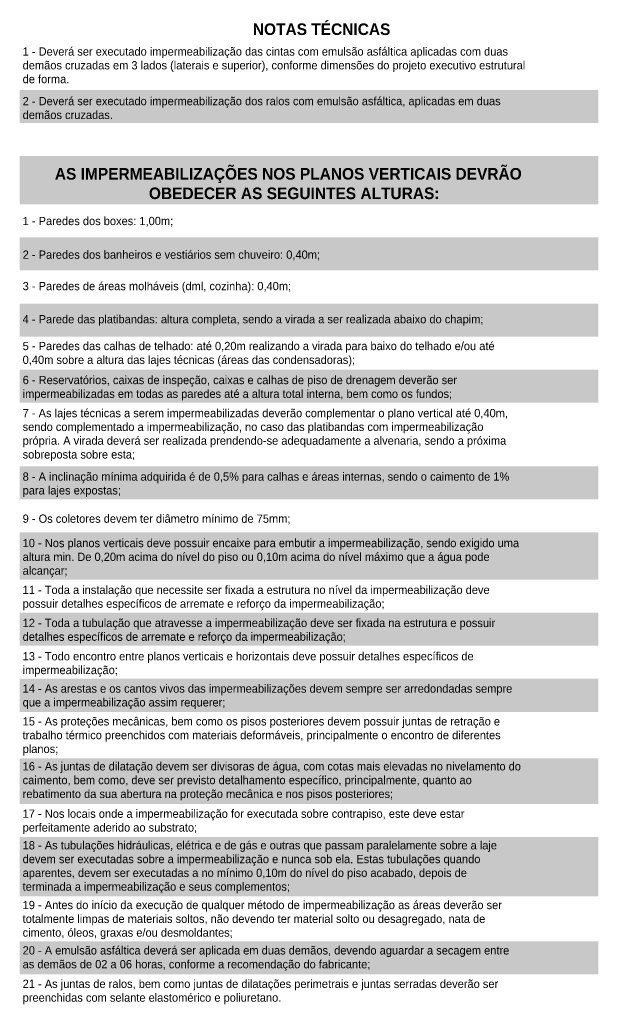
# Model space of a CAD drawing. Header units: millimetres. Extents: x 5980700 to 6194397, y -12939 to 2351883.
# Tile 1 of 124: x 5998376 to 6015876, y 459 to 30229. Entities that reach past the tile are written whole.
import ezdxf

# ---------------------------------------------------------------- set-up
doc = ezdxf.new("R2010")
doc.units = ezdxf.units.MM
doc.layers.add('A-DETL-GENF', color=92, linetype='Continuous', lineweight=50)
doc.layers.add('G-ANNO-TEXT', color=231, linetype='Continuous', lineweight=9)
doc.styles.add('Century Gothic_1', font='GOTHIC.TTF', dxfattribs={"height": 250})
doc.styles.add('Century Gothic_B', font='GOTHICB.TTF', dxfattribs={"height": 350})

msp = doc.modelspace()

# ---------------------------------------------------------------- hatches: boundary and pattern name
at = {"layer": 'A-DETL-GENF'}
for color, points in [(254, [(6015876, 27106), (6015876, 28106), (5998376, 28106), (5998376, 27106)]), (8, [(6015876, 24645), (6015876, 26111), (5998376, 26111), (5998376, 24645)]), (254, [(6015876, 22646), (6015876, 23646), (5998376, 23646), (5998376, 22646)]), (254, [(6015876, 20646), (6015876, 21646), (5998376, 21646), (5998376, 20646)]), (254, [(6015876, 18646), (6015876, 19646), (5998376, 19646), (5998376, 18646)]), (254, [(6015876, 15726), (6015876, 16726), (5998376, 16726), (5998376, 15726)]), (254, [(6015876, 13301), (6015876, 14726), (5998376, 14726), (5998376, 13301)]), (254, [(6015876, 11301), (6015876, 12301), (5998376, 12301), (5998376, 11301)]), (254, [(6015876, 9301), (6015876, 10301), (5998376, 10301), (5998376, 9301)]), (254, [(6015876, 6520), (6015876, 7901), (5998376, 7901), (5998376, 6520)]), (254, [(6015876, 3728), (6015876, 5521), (5998376, 5521), (5998376, 3728)]), (254, [(6015876, 1366), (6015876, 2366), (5998376, 2366), (5998376, 1366)])]:
    msp.add_hatch(color=color, dxfattribs=at).paths.add_polyline_path(points)

# ---------------------------------------------------------------- texts
at = {"layer": 'G-ANNO-TEXT', "color": 7, "attachment_point": 1}
for s, insert, char_height, width, style in [('NOTAS TÉCNICAS', (6005427, 30116), 350, 4986.5, 'Century Gothic_B'), ('1 - Deverá ser executado impermeabilização das cintas com emulsão asfáltica aplicadas com duas ', (5998465, 29393), 250, 20916.03, 'Century Gothic_1'), ('demãos cruzadas em 3 lados (laterais e superior), conforme dimensões do projeto executivo estrutural ', (5998465, 28976), 250, 21204.63, 'Century Gothic_1'), ('de forma.', (5998465, 28559), 250, 2028.27, 'Century Gothic_1'), ('2 - Deverá ser executado impermeabilização dos ralos com emulsão asfáltica, aplicadas em duas ', (5998465, 27893), 250, 20483.12, 'Century Gothic_1'), ('demãos cruzadas.', (5998465, 27476), 250, 3808.02, 'Century Gothic_1'), ('AS IMPERMEABILIZAÇÕES NOS PLANOS VERTICAIS DEVRÃO ', (5999439, 25744), 350, 16995.78, 'Century Gothic_B'), ('OBEDECER AS SEGUINTES ALTURAS:', (6002283, 25155), 350, 9924.89, 'Century Gothic_B'), ('1 - Paredes dos boxes: 1,00m;', (5998465, 24268), 250, 6028.69, 'Century Gothic_1'), ('2 - Paredes dos banheiros e vestiários sem chuveiro: 0,40m;', (5998465, 23251), 250, 12105.48, 'Century Gothic_1'), ('3 - Paredes de áreas molháveis (dml, cozinha): 0,40m;', (5998465, 22300), 250, 11071.3, 'Century Gothic_1'), ('4 - Parede das platibandas: altura completa, sendo a virada a ser realizada abaixo do chapim;', (5998465, 21300), 250, 19753.58, 'Century Gothic_1'), ('5 - Paredes das calhas de telhado: até 0,20m realizando a virada para baixo do telhado e/ou até ', (5998465, 20488), 250, 20362.86, 'Century Gothic_1'), ('0,40m sobre a altura das lajes técnicas (áreas das condensadoras);', (5998465, 20071), 250, 13893.24, 'Century Gothic_1'), ('6 - Reservatórios, caixas de inspeção, caixas e calhas de piso de drenagem deverão ser ', (5998465, 19460), 250, 18342.61, 'Century Gothic_1'), ('impermeabilizadas em todas as paredes até a altura total interna, bem como os fundos;', (5998465, 19044), 250, 18334.59, 'Century Gothic_1'), ('7 - As lajes técnicas a serem impermeabilizadas deverão complementar o plano vertical até 0,40m, ', (5998465, 18460), 250, 20699.57, 'Century Gothic_1'), ('sendo complementado a impermeabilização, no caso das platibandas com impermeabilização ', (5998465, 18044), 250, 20178.47, 'Century Gothic_1'), ('própria. A virada deverá ser realizada prendendo-se adequadamente a alvenaria, sendo a próxima ', (5998465, 17627), 250, 20875.94, 'Century Gothic_1'), ('sobreposta sobre esta;', (5998465, 17210), 250, 4673.84, 'Century Gothic_1'), ('8 - A inclinação mínima adquirida é de 0,5% para calhas e áreas internas, sendo o caimento de 1% ', (5998465, 16540), 250, 20595.35, 'Century Gothic_1'), ('para lajes expostas;', (5998465, 16124), 250, 4072.57, 'Century Gothic_1'), ('9 - Os coletores devem ter diâmetro mínimo de 75mm;', (5998465, 15268), 250, 11287.76, 'Century Gothic_1'), ('10 - Nos planos verticais deve possuir encaixe para embutir a impermeabilização, sendo exigido uma ', (5998465, 14531), 250, 21060.33, 'Century Gothic_1'), ('altura min. De 0,20m acima do nível do piso ou 0,10m acima do nível máximo que a água pode ', (5998465, 14114), 250, 20042.19, 'Century Gothic_1'), ('alcançar;', (5998465, 13697), 250, 2004.22, 'Century Gothic_1'), ('11 - Toda a instalação que necessite ser fixada a estrutura no nível da impermeabilização deve ', (5998465, 13115), 250, 19865.82, 'Century Gothic_1'), ('possuir detalhes específicos de arremate e reforço da impermeabilização;', (5998465, 12699), 250, 15408.43, 'Century Gothic_1'), ('12 - Toda a tubulação que atravesse a impermeabilização deve ser fixada na estrutura e possuir ', (5998465, 12115), 250, 20042.19, 'Century Gothic_1'), ('detalhes específicos de arremate e reforço da impermeabilização;', (5998465, 11699), 250, 13909.28, 'Century Gothic_1'), ('13 - Todo encontro entre planos verticais e horizontais deve possuir detalhes específicos de ', (5998465, 11108), 250, 18911.81, 'Century Gothic_1'), ('impermeabilização;', (5998465, 10691), 250, 4128.69, 'Century Gothic_1'), ('14 - As arestas e os cantos vivos das impermeabilizações devem sempre ser arredondadas sempre ', (5998465, 10131), 250, 20475.1, 'Century Gothic_1'), ('que a impermeabilização assim requerer;', (5998465, 9714), 250, 8578.06, 'Century Gothic_1'), ('15 - As proteções mecânicas, bem como os pisos posteriores devem possuir juntas de retração e ', (5998465, 9140), 250, 20082.27, 'Century Gothic_1'), ('trabalho térmico preenchidos com materiais deformáveis, principalmente o encontro de diferentes ', (5998465, 8724), 250, 20659.49, 'Century Gothic_1'), ('planos;', (5998465, 8307), 250, 1491.14, 'Century Gothic_1'), ('16 - As juntas de dilatação devem ser divisoras de água, com cotas mais elevadas no nivelamento do ', (5998465, 7780), 250, 21228.69, 'Century Gothic_1'), ('caimento, bem como, deve ser previsto detalhamento específico, principalmente, quanto ao ', (5998465, 7364), 250, 19593.24, 'Century Gothic_1'), ('rebatimento da sua abertura na proteção mecânica e nos pisos posteriores;', (5998465, 6947), 250, 15801.26, 'Century Gothic_1'), ('17 - Nos locais onde a impermeabilização for executada sobre contrapiso, este deve estar ', (5998465, 6348), 250, 18863.71, 'Century Gothic_1'), ('perfeitamente aderido ao substrato;', (5998465, 5931), 250, 7511.81, 'Century Gothic_1'), ('18 - As tubulações hidráulicas, elétrica e de gás e outras que passam paralelamente sobre a laje ', (5998465, 5393), 250, 20146.41, 'Century Gothic_1'), ('devem ser executadas sobre a impermeabilização e nunca sob ela. Estas tubulações quando ', (5998465, 4976), 250, 19593.24, 'Century Gothic_1'), ('aparentes, devem ser executadas a no mínimo 0,10m do nível do piso acabado, depois de ', (5998465, 4560), 250, 19064.13, 'Century Gothic_1'), ('terminada a impermeabilização e seus complementos;', (5998465, 4143), 250, 11448.1, 'Century Gothic_1'), ('19 - Antes do início da execução de qualquer método de impermeabilização as áreas deverão ser ', (5998465, 3587), 250, 20643.45, 'Century Gothic_1'), ('totalmente limpas de materiais soltos, não devendo ter material solto ou desagregado, nata de ', (5998465, 3170), 250, 19986.07, 'Century Gothic_1'), ('cimento, óleos, graxas e/ou desmoldantes;', (5998465, 2753), 250, 8914.76, 'Century Gothic_1'), ('20 - A emulsão asfáltica deverá ser aplicada em duas demãos, devendo aguardar a secagem entre ', (5998465, 2215), 250, 20996.2, 'Century Gothic_1'), ('as demãos de 02 a 06 horas, conforme a recomendação do fabricante; ', (5998465, 1798), 250, 15079.74, 'Century Gothic_1'), ('21 - As juntas de ralos, bem como juntas de dilatações perimetrais e juntas serradas deverão ser ', (5998465, 1204), 250, 19921.93, 'Century Gothic_1'), ('preenchidas com selante elastomérico e poliuretano.', (5998465, 787), 250, 11095.35, 'Century Gothic_1')]:
    msp.add_mtext(s, dxfattribs=dict(at, insert=insert, char_height=char_height, width=width, style=style))

doc.saveas('drawing.dxf')
